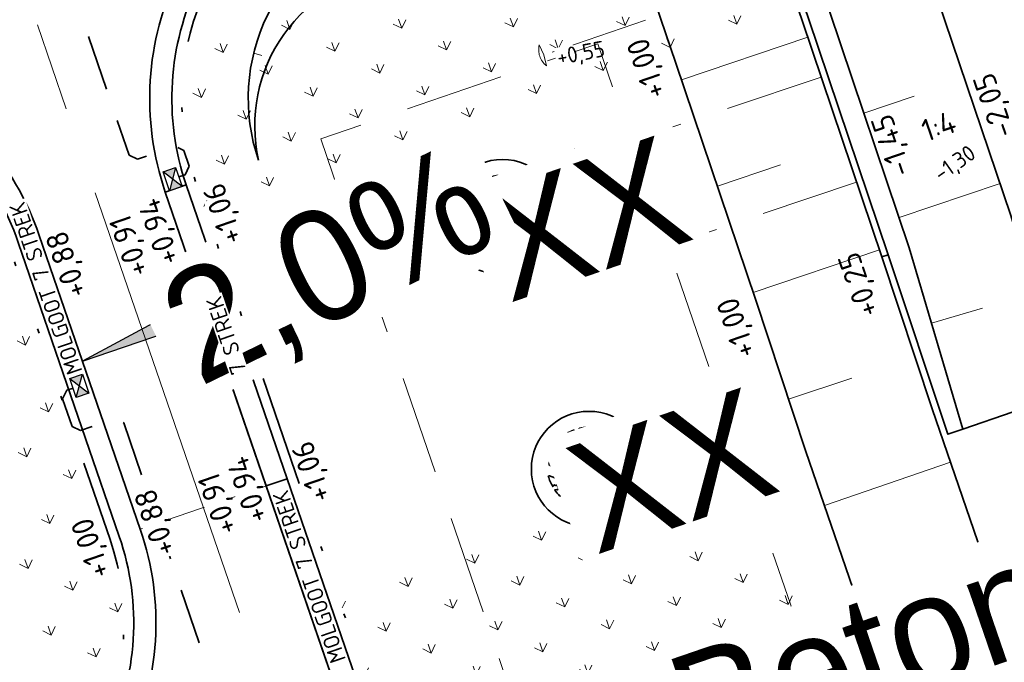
# Model space of a CAD drawing. Header units: metres. Extents: x 264779 to 275389, y 575281 to 580396.
# Tile 126 of 174: x 265456 to 265479, y 576994 to 577009. Entities that reach past the tile are written whole.
import ezdxf
from ezdxf.enums import TextEntityAlignment as Align

# ---------------------------------------------------------------- set-up
doc = ezdxf.new("R2018")
doc.units = ezdxf.units.M
doc.set_wipeout_variables(frame=1)
for name, pattern in [('AM-AS', [16, 10, -2, 2, -2]), ('B-WE-RI-HWA_HUISAANSLUITING_PVC_125-G', [10, 3.25, -0.75, 1.25, -0.75, 1.25, -0.75, 1.25, -0.75]), ('B-WE-RI-HWA_PVC_125-G', [10, 2.25, -1.083333, 2.25, -1.083333, 2.25, -1.083333]), ('B-WE-VH-KANTOPSLUITING_TROTTOIRBAND_RWS_[AFMETINGEN1]-G', [10, 2.5, -1.5, 0, -1.5, 0, -1.5, 0, -1.5, 0, -1.5]), ('HIDDEN', [9.525, 6.35, -3.175])]:
    doc.linetypes.add(name, pattern=pattern)
for name, color, linetype, lineweight in [('B-XX-AL-HOOGTELABEL-T25', 252, 'Continuous', 9), ('N-CO-AM-AS-G', 10, 'AM-AS', 9), ('N-OI-RI-ALGEMEEN-B.O.B.-T25', 7, 'Continuous', 25), ('N-OI-RI-ALGEMEEN-INFORMATIE-T25', 7, 'Continuous', 25), ('N-OI-RI-ALGEMEEN-VERHANG-T25', 7, 'Continuous', 25), ('N-WA-RI-DETAIL1-G', 1, 'HIDDEN', 18), ('N-WE-GK-BESCHOEIING-G', 130, 'B-WE-GK-BESCHOEIING_TYPE_1-G', 35), ('N-WE-GK-BESCHOEIING_ACHTERKANT-G', 130, 'Continuous', 35), ('N-WE-GW-TALUD_KRUIN-G', 3, 'Continuous', 35), ('N-WE-GW-TALUD_TEEN-G', 94, 'Continuous', 35), ('N-WE-GW-TALUDARCERING_KORT-G', 90, 'Continuous', 18), ('N-WE-GW-TALUDARCERING_LANG-G', 60, 'Continuous', 13), ('N-WE-GW-WATERGANG_BODEM-G', 44, 'Continuous', 35), ('N-WE-VH-GOOT_SBS-G', 40, 'Continuous', 35), ('N-WE-VH-KANTOPSLUITING_TROTTOIRBAND_RWS_110-220x250-G', 60, 'B-WE-VH-KANTOPSLUITING_TROTTOIRBAND_RWS_[AFMETINGEN1]-G', 35), ('N-WE-VH-STREKLAGEN_SBS-G', 40, 'Continuous', 35), ('N-WE-VH-VERHARDING_STRAATBAKSTEEN_DIKFORMAAT_KEPER-G', 40, 'Continuous', 35), ('N-XX-AL-HOOGTELABEL-T25-M', 7, 'Continuous', 25), ('X-XX-AL-AANPIJLING-T25', 7, 'Continuous', 25), ('X-XX-AL-T18-1000', 10, 'Continuous', 18), ('X-XX-AL-VERKANTING_ÉÉN_OOR-S', 7, 'Continuous', 25)]:
    doc.layers.add(name, color=color, linetype=linetype, lineweight=lineweight)
for name, color, linetype, lineweight, true_color in [('N-GV-GR-BOOM-S', 7, 'Continuous', 35, 0x00a500), ('N-GV-GR-GRAS_BERMKRUIDENMENGSEL-A', 7, 'Continuous', 18, 0x00a500), ('N-OI-RI-BELUCHTINGSDRAINAGE_PVC_160-G', 3, 'B-WE-RI-DRAINAGE_PVC_160-G', 35, 0x00ff00), ('N-OI-RI-HWA_BETON_500-G', 150, 'B-WE-RI-HWA_PVC_125-G', 35, 0x007fff), ('N-OI-RI-HWA_KOLKAANSLUITING_PVC_160-G', 150, 'B-WE-RI-HWA_HUISAANSLUITING_PVC_125-G', 35, 0x007fff), ('N-WE-RI-HWA_KOLK-S', 150, 'Continuous', 25, 0x007fff)]:
    doc.layers.add(name, color=color, linetype=linetype, lineweight=lineweight, true_color=true_color)
doc.layers.add('X-XX-AL-HULPLAAG-G', color=6, linetype='Continuous', lineweight=18, plot=False)
doc.styles.add('NLCS-ISO-ANNOTATIVE-T18', font='NLCS-ISO.ttf', dxfattribs={"height": 1.8})
doc.styles.add('NLCS-ISO-ANNOTATIVE-T25', font='NLCS-ISO.ttf', dxfattribs={"height": 2.5})
doc.styles.add('NLCS-ISO-M1000-T25', font='NLCS-ISO.ttf', dxfattribs={"height": 2.5})
doc.styles.get("Standard").update_dxf_attribs({"font": 'arial.ttf'})
doc.linetypes.add('B-WE-GK-BESCHOEIING_TYPE_1-G', pattern='A,7.5,[151,NLCS.shx,S=2,R=0,X=-0.25,Y=0.6],2.5', length=10)
doc.linetypes.add('B-WE-RI-DRAINAGE_PVC_160-G', pattern='A,10.25,-3,[160,NLCS.shx,S=0.25,R=0,X=0,Y=0],-3.5,["o",Standard,S=1,R=0,X=-0.35,Y=-0.35],-3.25', length=20)
doc.dimstyles.new('NLCS-ANNOTATIVE-T25-SCHRAP', dxfattribs={"dimtxt": 2.5, "dimasz": 1.4, "dimexe": 2, "dimexo": 2, "dimgap": 0.7, "dimtad": 1, "dimzin": 0, "dimtxsty": 'NLCS-ISO-ANNOTATIVE-T25', "dimblk": 'OBLIQUE', "dimcen": 2.5, "dimdle": 2, "dimclrd": 256, "dimclre": 256, "dimclrt": 256, "dimadec": 1, "dimazin": 0, "dimtfac": 1, "dimtofl": 0, "dimtmove": 1, "dimatfit": 0, "dimldrblk": 'OBLIQUE', "dimfxl": 2, "dimfxlon": 1, "dimtfillclr": 256, "dimtolj": 1, "dimtzin": 0, "dimlwd": 18, "dimlwe": 18, "dimarcsym": 0})
pattern_1 = [(109.0885258, (229946.4539, 679547.0011), (-1.011904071, 0.491604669), [0.2109375, -1.380052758]), (64.0885258, (229946.4539, 679547.0011), (-1.011904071, 0.491604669), [0.2109375, -0.9140625]), (154.0885258, (229946.4539, 679547.0011), (-0.491604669, -1.011904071), [0.2109375, -0.9140625])]

# ---------------------------------------------------------------- blocks, each defined once
blk = doc.blocks.new('*U171')
h = blk.add_hatch(color=256)
h.dxf.hatch_style = 1
h.paths.add_polyline_path([(-14.19, -4.87), (0, 0), (-0.81, 2.36)])
at = {"flags": 128}
blk.add_lwpolyline([(-14.19, -4.87), (0, 0), (-0.81, 2.36), (-14.19, -4.87)], dxfattribs=at)
at = {"lineweight": 30, "flags": 2}
blk.add_attdef('HELLING', text='', height=2.5, rotation=25.9534, dxfattribs=at).set_placement((-6.5, 3.45), align=Align.TOP_RIGHT)
blk = doc.blocks.new('_Oblique')
at = {"color": 0, "linetype": 'ByBlock', "lineweight": -2}
blk.add_line((-0.5, -0.5), (0.5, 0.5), dxfattribs=at)
blk = doc.blocks.new('*D67')
at = {"layer": 'Defpoints', "color": 0, "transparency": 16777216}
for p in [(265461.459, 577011.047), (265465.902, 577007.015)]:
    blk.add_point(p, dxfattribs=at)
at = {"layer": 'X-XX-AL-AANPIJLING-T25', "lineweight": 18, "transparency": 16777216}
blk.add_line((265463.322, 577009.356), (265461.459, 577011.047), dxfattribs=at)
at = {"layer": 'X-XX-AL-AANPIJLING-T25', "lineweight": 18, "transparency": 16777216, "xscale": 0.28, "yscale": 0.28, "zscale": 0.28, "rotation": 137.7829526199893}
blk.add_blockref('_Oblique', (265461.459, 577011.047), dxfattribs=at)
at = {"layer": 'X-XX-AL-AANPIJLING-T25', "transparency": 16777216, "insert": (265462.949, 577010.288), "char_height": 0.5, "attachment_point": 5, "rotation": 317.783, "style": 'NLCS-ISO-ANNOTATIVE-T25', "bg_fill": 3, "box_fill_scale": 1.1, "bg_fill_color": 256, "bg_fill_true_color": 13158600, "bg_fill_transparency": 0}
blk.add_mtext('\\A1;R6,00', dxfattribs=at)
blk = doc.blocks.new('*D71')
at = {"layer": 'Defpoints', "color": 0, "transparency": 16777216}
for p in [(265453.043, 576995.198), (265457.364, 576991.035)]:
    blk.add_point(p, dxfattribs=at)
at = {"layer": 'X-XX-AL-AANPIJLING-T25', "lineweight": 18, "transparency": 16777216}
blk.add_line((265455.661, 576992.676), (265457.364, 576991.035), dxfattribs=at)
at = {"layer": 'X-XX-AL-AANPIJLING-T25', "lineweight": 18, "transparency": 16777216, "xscale": 0.28, "yscale": 0.28, "zscale": 0.28, "rotation": 316.0656423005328}
blk.add_blockref('_Oblique', (265457.364, 576991.035), dxfattribs=at)
at = {"layer": 'X-XX-AL-AANPIJLING-T25', "transparency": 16777216, "insert": (265456.616, 576992.366), "char_height": 0.5, "attachment_point": 5, "rotation": 316.0656, "style": 'NLCS-ISO-ANNOTATIVE-T25', "bg_fill": 3, "box_fill_scale": 1.1, "bg_fill_color": 256, "bg_fill_true_color": 13158600, "bg_fill_transparency": 0}
blk.add_mtext('\\A1;R6,00', dxfattribs=at)
blk = doc.blocks.new('*U97')
blk.add_wipeout([(-1.125, 0.75), (1.125, 0.75), (1.125, -0.75), (-1.125, -0.75)])
h = blk.add_hatch(color=256)
h.dxf.hatch_style = 1
h.paths.add_polyline_path([(0, 0), (-1.125, 0.75), (-1.125, -0.75)])
h.paths.add_polyline_path([(1.125, -0.75), (1.125, 0.75), (0, 0)])
for p, q in [((-1.125, -0.75), (1.125, 0.75)), ((1.125, -0.75), (-1.125, 0.75))]:
    blk.add_line(p, q)
at = {"flags": 128}
blk.add_lwpolyline([(-1.125, -0.75), (1.125, -0.75), (1.125, 0.75), (-1.125, 0.75)], close=True, dxfattribs=at)
blk = doc.blocks.new('BOOM')
blk.add_lwpolyline([(0.4, 4.34), (0.41, 4.35), (0.41, 4.36), (0.42, 4.37), (0.43, 4.38), (0.44, 4.38), (0.44, 4.39), (0.45, 4.4), (0.46, 4.41), (0.46, 4.42), (0.47, 4.43), (0.47, 4.44), (0.48, 4.46), (0.48, 4.48), (0.47, 4.5), (0.47, 4.53), (0.44, 4.64, -0.52938), (0.49, 4.7, -0.087139), (2.05, 4.26, -0.372341), (2.11, 4.12), (2.17, 3.8), (2.01, 3.64), (1.84, 3.67), (1.63, 3.52), (1.71, 3.32), (1.92, 3.25), (2.5, 3.38), (2.64, 3.31), (2.63, 3.18), (2.5, 3.1), (2.38, 2.71), (2.53, 2.46), (2.92, 3.09, -0.504641), (3.14, 2.89, 0.331948), (3.27, 2.69, 0.282008), (3.68, 2.77), (3.65, 2.75, -0.512156), (3.84, 2.75, -0.16076), (4.7, -0.05), (4.59, -0.16), (4.59, -0.27), (4.48, -0.29), (4.5, -0.4), (4.33, -0.35), (4.28, -0.48), (4.48, -0.61), (4.55, -0.66), (4.66, -0.55, -0.106371), (4, -2.41), (3.42, -2.03), (3.31, -2.1), (3.24, -1.79), (3.03, -1.54), (2.79, -1.55), (2.79, -1.83), (2.61, -2.47), (2.64, -2.59), (2.77, -2.61), (3.62, -2.93, -0.236298), (-0.21, -4.62, 0.159625), (-0.32, -4.4, 0.350802), (-0.29, -4.17, -0.504641), (-0.55, -4.05), (-0.49, -3.84), (-0.6, -3.65), (-0.74, -3.67), (-0.76, -3.82), (-0.87, -3.88), (-1, -3.79), (-1.11, -3.2), (-1.19, -3.12), (-1.4, -3.13), (-1.46, -3.38), (-1.55, -3.41), (-1.63, -3.62), (-1.85, -3.5, 0.733583), (-1.77, -3.66, -0.861625), (-1.72, -3.81, 0.279978), (-1.88, -4.05), (-1.88, -4.06, -0.827056), (-2.04, -4.23, -0.116774), (-3.83, -2.36), (-3.79, -2.35), (-3.76, -2.34), (-3.74, -2.33), (-3.72, -2.32), (-3.71, -2.31), (-3.7, -2.3), (-3.69, -2.29), (-3.47, -2.01), (-3.47, -2), (-3.47, -1.99), (-3.46, -1.99), (-3.46, -1.98), (-3.46, -1.97), (-3.45, -1.96), (-3.45, -1.95), (-3.44, -1.94), (-3.44, -1.92), (-3.43, -1.91), (-3.42, -1.9), (-3.42, -1.88), (-3.41, -1.87), (-3.4, -1.85), (-3.39, -1.84), (-3.39, -1.82), (-3.38, -1.81), (-3.38, -1.79), (-3.38, -1.78), (-3.38, -1.77), (-3.38, -1.76), (-3.38, -1.75), (-3.38, -1.74), (-3.39, -1.73), (-3.4, -1.73), (-3.4, -1.72), (-3.41, -1.72), (-3.42, -1.72), (-3.43, -1.72), (-3.44, -1.72), (-3.45, -1.72), (-3.46, -1.71), (-3.47, -1.71), (-3.48, -1.71), (-3.49, -1.7), (-3.5, -1.69), (-3.52, -1.68), (-3.53, -1.67), (-3.54, -1.67), (-3.55, -1.66), (-3.56, -1.65), (-3.58, -1.64), (-3.59, -1.62), (-3.6, -1.61), (-3.83, -1.87), (-3.84, -1.86), (-3.85, -1.84), (-3.86, -1.83), (-3.87, -1.81), (-3.88, -1.8), (-3.89, -1.79), (-3.91, -1.78), (-3.94, -1.77), (-3.98, -1.78), (-4.04, -1.79), (-4.11, -1.81, -0.040997), (-4.42, -0.95), (-4.26, -0.97), (-4.11, -1.07), (-4.04, -1), (-3.95, -0.85), (-4.03, -0.72), (-3.99, -0.52), (-4.17, -0.51), (-4.29, -0.39), (-4.51, -0.53, -0.05814), (-4.6, 0.76), (-4.47, 0.74), (-3.96, 0.34), (-3.74, 0.41), (-2.88, 0.64), (-2.81, 0.92), (-3.14, 1.05), (-3.19, 1.16), (-3.8, 1.46), (-3.81, 1.63), (-4.02, 1.8), (-4.1, 1.97), (-3.96, 2.19), (-3.65, 2.24), (-3.36, 2.43), (-3.36, 2.62), (-3.54, 2.83), (-3.49, 2.92), (-3.56, 3.05, -0.13428), (-1.53, 4.46, -0.541727), (-1.47, 4.41), (-1.48, 4.28), (-1.48, 4.21), (-1.47, 4.16), (-1.46, 4.12), (-1.44, 4.09), (-1.42, 4.07), (-1.39, 4.05), (-1.37, 4.03), (-1.35, 4.02), (-1.33, 4), (-1.32, 3.99), (-1.3, 3.97), (-1.29, 3.96), (-1.27, 3.95), (-1.26, 3.94), (-1.24, 3.94), (-1.23, 3.94), (-1.21, 3.94), (-1.19, 3.95), (-1.17, 3.96), (-1.15, 3.97), (-1.14, 3.98), (-1.12, 3.99), (-1.1, 4), (-1.08, 4), (-1.06, 4.01), (-1.04, 4.01), (-1.02, 4.01), (-1, 4.02), (-0.98, 4.02), (-0.97, 4.02), (-0.95, 4.03), (-0.94, 4.04), (-0.92, 4.05), (-0.91, 4.06), (-0.9, 4.08), (-0.89, 3.99), (-0.87, 3.96), (-0.77, 3.8), (-0.56, 3.68), (-0.85, 4.16), (-0.85, 4.17), (-0.85, 4.18), (-0.84, 4.2), (-0.84, 4.21), (-0.85, 4.23), (-0.85, 4.24), (-0.86, 4.25), (-0.88, 4.27), (-0.9, 4.28), (-0.92, 4.3), (-0.94, 4.32), (-0.97, 4.35), (-1, 4.38), (-1.03, 4.42), (-1.11, 4.52, -0.543104), (-1.08, 4.59, -0.046766), (-0.22, 4.72, -0.385168), (-0.17, 4.68), (-0.14, 4.5), (-0.13, 4.45), (-0.11, 4.41), (-0.1, 4.38), (-0.08, 4.37), (-0.06, 4.36), (-0.04, 4.36), (-0.03, 4.36), (-0.01, 4.36), (0.01, 4.35), (0.02, 4.35), (0.04, 4.34), (0.06, 4.34), (0.07, 4.33), (0.09, 4.32), (0.1, 4.32), (0.11, 4.31), (0.13, 4.3), (0.14, 4.3), (0.15, 4.29), (0.17, 4.28), (0.18, 4.28), (0.19, 4.27), (0.19, 4.26), (0.2, 4.25), (0.21, 4.24), (0.21, 4.23), (0.22, 4.23), (0.22, 4.22), (0.23, 4.21), (0.23, 4.21), (0.24, 4.2), (0.25, 4.2), (0.26, 4.2), (0.27, 4.21), (0.28, 4.21), (0.29, 4.22), (0.3, 4.22), (0.31, 4.23), (0.32, 4.24), (0.33, 4.26), (0.34, 4.27), (0.35, 4.28), (0.36, 4.3), (0.37, 4.31), (0.38, 4.32), (0.39, 4.33)], format="xyb", close=True)
blk.add_circle((0, 0), 0.138)
at = {"lineweight": 30, "flags": 104}
blk.add_attdef('01', text='', height=1.8, dxfattribs=at).set_placement((-2.45, 3.09), align=Align.TOP_LEFT)
blk = doc.blocks.new('*U195')
at = {"flags": 128}
blk.add_lwpolyline([(0, 0), (85.12, 29.23)], dxfattribs=at)
at = {"layer": 'N-OI-RI-ALGEMEEN-B.O.B.-T25', "lineweight": 30, "ltscale": 0.5, "oblique": 30, "flags": 31}
for tag, p in [('+0,00', (75.67, 25.45)), ('+0,01', (-0.67, 3.43))]:
    blk.add_attdef(tag, text='', height=2.5, rotation=18.9534, dxfattribs=at).set_placement(p, align=Align.TOP_LEFT)
at = {"layer": 'N-OI-RI-ALGEMEEN-INFORMATIE-T25', "lineweight": 30, "ltscale": 0.5, "oblique": 30, "flags": 31}
blk.add_attdef('BETON%%C160', text='', height=2.5, rotation=18.9534, dxfattribs=at).set_placement((42.85, 17.86), align=Align.TOP_RIGHT)
at = {"layer": 'N-OI-RI-ALGEMEEN-VERHANG-T25', "lineweight": 30, "ltscale": 0.5, "oblique": 30, "flags": 31}
blk.add_attdef('1:1000', text='', height=2.5, rotation=18.9534, dxfattribs=at).set_placement((27.85, 9.03), align=Align.TOP_LEFT)

msp = doc.modelspace()

# ---------------------------------------------------------------- hatches: boundary and pattern name
at = {"layer": 'N-GV-GR-GRAS_BERMKRUIDENMENGSEL-A'}
h = msp.add_hatch(dxfattribs=at)
h.set_pattern_fill('AGR-KRUIDEN', color=256, scale=0.5625, pattern_type=2)
h.set_pattern_definition(pattern_1)
edge = h.paths.add_edge_path()
edge.add_line((265474.095, 577008.771), (265472.147, 577014.446))
edge.add_line((265472.147, 577014.446), (265472.161, 577014.451))
edge.add_line((265472.161, 577014.451), (265471.983, 577014.969))
edge.add_line((265471.983, 577014.969), (265470.943, 577017.998))
edge.add_line((265470.943, 577017.998), (265469.346, 577017.449))
edge.add_line((265469.346, 577017.449), (265470.993, 577012.654))
edge.add_line((265470.993, 577012.654), (265467.588, 577011.485))
edge.add_line((265467.588, 577011.485), (265466.906, 577013.471))
edge.add_line((265466.906, 577013.471), (265464.025, 577012.482))
edge.add_arc((265465.902, 577007.015), 5.78, 108.9534, 198.9534)
edge.add_line((265460.436, 577005.138), (265460.76, 577004.192))
edge.add_line((265460.76, 577004.192), (265474.095, 577008.771))
h = msp.add_hatch(dxfattribs=at)
h.set_pattern_fill('AGR-KRUIDEN', color=256, scale=0.5625, pattern_type=2)
h.set_pattern_definition(pattern_1)
h.paths.add_polyline_path([(265449.647, 577007.488), (265455.641, 576990.034, 0.375101), (265458.51, 576997.075), (265456.236, 577003.695, 0.375101)])
h = msp.add_hatch(dxfattribs=at)
h.set_pattern_fill('AGR-KRUIDEN', color=256, scale=0.5625, pattern_type=2)
h.set_pattern_definition(pattern_1)
edge = h.paths.add_edge_path()
edge.add_line((265463.692, 576995.656), (265466.029, 576988.851))
edge.add_line((265466.029, 576988.851), (265464.827, 576988.439))
edge.add_line((265464.827, 576988.439), (265466.055, 576984.864))
edge.add_line((265466.055, 576984.864), (265477.686, 576988.858))
edge.add_line((265477.686, 576988.858), (265475.472, 576995.304))
edge.add_arc((265469.358, 576987.967), 9.55, 50.1946, 126.3881)
h = msp.add_hatch(dxfattribs=at)
h.set_pattern_fill('AGR-KRUIDEN', color=256, scale=0.5625, pattern_type=2)
h.set_pattern_definition(pattern_1)
h.paths.add_polyline_path([(265478.087, 576996.925, 0.103659), (265475.472, 576995.304), (265477.686, 576988.858), (265480.523, 576989.832)])

# ---------------------------------------------------------------- linework, layer by layer
at = {"layer": 'N-CO-AM-AS-G'}
msp.add_lwpolyline([(265380.866, 577012.175), (265447.78, 577035.154), (265463.208, 576990.23), (265396.294, 576967.25)], dxfattribs=at)
at = {"layer": 'N-OI-RI-BELUCHTINGSDRAINAGE_PVC_160-G'}
for centre in [(265467.349, 577004.34), (265469.298, 576998.665)]:
    msp.add_circle(centre, 1.3, dxfattribs=at)
at = {"layer": 'N-WA-RI-DETAIL1-G', "ltscale": 0.35, "flags": 128}
for points in [[(265473.72, 577009.865), (265468.045, 577007.916)], [(265474.525, 577007.498), (265468.839, 577005.582)], [(265475.323, 577005.129), (265469.637, 577003.213)]]:
    msp.add_lwpolyline(points, dxfattribs=at)
msp.add_lwpolyline([(265475.343, 576991.225), (265469.1, 576989.081), (265463.254, 577006.105), (265469.496, 577008.249)], close=True, dxfattribs=at)
for points in [[(265468.177, 577008.226), (265468.282, 577007.997), (265468.339, 577007.753, -0.3)], [(265468.972, 577005.89), (265469.076, 577005.662), (265469.132, 577005.417, -0.3)], [(265469.771, 577003.521), (265469.874, 577003.292), (265469.93, 577003.048, -0.3)]]:
    msp.add_lwpolyline(points, format="xyb", close=True, dxfattribs=at)
at = {"layer": 'N-WE-GK-BESCHOEIING-G', "ltscale": 0.6, "flags": 128}
msp.add_lwpolyline([(265476.033, 577003.492), (265474.237, 577008.82), (265472.289, 577014.495)], dxfattribs=at)
at = {"layer": 'N-WE-GK-BESCHOEIING_ACHTERKANT-G', "flags": 128}
msp.add_lwpolyline([(265476.033, 577003.492), (265475.89, 577003.445), (265474.095, 577008.771), (265472.147, 577014.446), (265472.289, 577014.495)], dxfattribs=at)
at = {"layer": 'N-WE-GW-TALUD_KRUIN-G', "ltscale": 0.99999, "flags": 128}
msp.add_lwpolyline([(265410.079, 576938.197), (265413.092, 576939.204), (265422.226, 576942.234), (265452.668, 576952.51), (265486.289, 576963.811), (265477.686, 576988.858), (265474.182, 576999.06), (265473.045, 577002.494), (265471.254, 577007.808), (265469.748, 577012.227)], dxfattribs=at)
msp.add_lwpolyline([(265461.854, 577005.625, -0.414214), (265464.512, 577011.063), (265467.393, 577012.052)], format="xyb", dxfattribs=at)
at = {"layer": 'N-WE-GW-TALUD_TEEN-G', "ltscale": 0.99999, "flags": 128}
msp.add_lwpolyline([(265480.523, 576989.832), (265477.025, 577000.018), (265475.89, 577003.445), (265474.095, 577008.771), (265472.147, 577014.446), (265472.161, 577014.451), (265471.983, 577014.969), (265469.903, 577021.026), (265469.903, 577021.026), (265469.725, 577021.544), (265469.711, 577021.539), (265467.762, 577027.214), (265463.472, 577039.316), (265461.187, 577046.103), (265449.268, 577081.508), (265373.016, 577055.814), (265359.275, 577051.184), (265331.369, 577041.781), (265350.295, 576985.288), (265350.578, 576984.443), (265351.305, 576982.272)], dxfattribs=at)
msp.add_lwpolyline([(265461.854, 577005.625, -0.444844), (265464.902, 577009.928), (265467.998, 577010.293), (265470.314, 577010.567), (265469.748, 577012.227)], format="xyb", dxfattribs=at)
at = {"layer": 'N-WE-GW-TALUDARCERING_KORT-G'}
for p, q in [((265461.745, 577008.032), (265461.932, 577007.986)), ((265475.484, 577006.687), (265476.621, 577007.07)), ((265472.187, 577005.04), (265473.608, 577005.519)), ((265477.01, 577001.952), (265478.16, 577002.292)), ((265473.79, 577000.242), (265475.215, 577000.713)), ((265475.421, 576995.453), (265476.839, 576995.94))]:
    msp.add_line(p, q, dxfattribs=at)
at = {"layer": 'N-WE-GW-TALUDARCERING_LANG-G'}
for p, q in [((265471.379, 577007.437), (265474.222, 577008.396)), ((265461.854, 577005.625), (265461.854, 577005.625)), ((265476.278, 577004.329), (265478.553, 577005.096)), ((265472.995, 577002.643), (265475.838, 577003.601)), ((265474.599, 576997.845), (265477.436, 576998.82))]:
    msp.add_line(p, q, dxfattribs=at)
at = {"layer": 'N-WE-GW-WATERGANG_BODEM-G', "flags": 128}
msp.add_lwpolyline([(265477.716, 576999.566), (265479.985, 577000.348), (265478.795, 577004.376), (265476.983, 577009.754), (265475.031, 577015.437), (265472.595, 577022.53), (265470.642, 577028.218), (265466.358, 577040.302), (265465.571, 577042.728), (265463.298, 577041.955)], dxfattribs=at)
at = {"layer": 'N-WE-GW-WATERGANG_BODEM-G', "ltscale": 0.6, "flags": 128}
msp.add_lwpolyline([(265470.325, 577021.75), (265468.376, 577027.427), (265464.085, 577039.531), (265463.298, 577041.955), (265462.798, 577041.787), (265463.614, 577039.364), (265467.904, 577027.263), (265469.853, 577021.588), (265472.289, 577014.495), (265474.237, 577008.82), (265476.033, 577003.492), (265477.378, 576999.45), (265477.716, 576999.566), (265476.507, 577003.652), (265474.711, 577008.981), (265472.761, 577014.657)], close=True, dxfattribs=at)
at = {"layer": 'N-WE-VH-GOOT_SBS-G', "flags": 128}
msp.add_lwpolyline([(265404.082, 576971.511), (265455.154, 576989.05, 0.414214), (265459.191, 576997.309), (265456.917, 577003.929, 0.414214), (265448.658, 577007.966), (265397.586, 576990.427, 0.414214), (265393.55, 576982.168), (265395.823, 576975.547, 0.414214)], format="xyb", close=True, dxfattribs=at)
msp.add_lwpolyline([(265448.821, 577007.493), (265397.749, 576989.954, 0.414214), (265394.023, 576982.33), (265396.296, 576975.71, 0.414214), (265403.92, 576971.984), (265454.992, 576989.523, 0.414214), (265458.718, 576997.146), (265456.444, 577003.767, 0.414214), (265448.821, 577007.493)], format="xyb", dxfattribs=at)
at = {"layer": 'N-WE-VH-KANTOPSLUITING_TROTTOIRBAND_RWS_110-220x250-G', "ltscale": 0.99999, "flags": 128}
msp.add_lwpolyline([(265403.848, 576972.192), (265454.921, 576989.731, 0.414214), (265458.51, 576997.075), (265456.236, 577003.695, 0.414214), (265448.892, 577007.285), (265397.82, 576989.746, 0.414214), (265394.231, 576982.402), (265396.504, 576975.781, 0.414214)], format="xyb", close=True, dxfattribs=at)
at = {"layer": 'N-WE-VH-STREKLAGEN_SBS-G', "flags": 128}
msp.add_lwpolyline([(265459.755, 577004.904), (265462.028, 576998.283), (265462.501, 576998.446), (265460.227, 577005.066)], close=True, dxfattribs=at)
at = {"layer": 'N-WE-VH-VERHARDING_STRAATBAKSTEEN_DIKFORMAAT_KEPER-G', "flags": 128}
for points in [[(265367.907, 577042.982), (265383.61, 576997.257, -0.414214), (265379.573, 576988.999), (265354.693, 576980.454), (265356.155, 576976.198), (265381.035, 576984.743, -0.414214), (265389.294, 576980.706), (265403.405, 576939.617), (265407.661, 576941.079), (265401.02, 576960.415, -0.414214), (265405.057, 576968.674), (265465.114, 576989.298), (265459.755, 577004.904, -0.414214), (265463.791, 577013.162), (265466.672, 577014.152), (265465.211, 577018.408), (265462.329, 577017.418, -0.414214), (265454.071, 577021.455), (265448.711, 577037.06), (265388.654, 577016.436, -0.414214), (265380.395, 577020.472), (265372.163, 577044.444)], [(265404.082, 576971.511), (265455.154, 576989.05, 0.414214), (265459.191, 576997.309), (265456.917, 577003.929, 0.414214), (265448.658, 577007.966), (265397.586, 576990.427, 0.414214), (265393.55, 576982.168), (265395.823, 576975.547, 0.414214)]]:
    msp.add_lwpolyline(points, format="xyb", close=True, dxfattribs=at)
at = {"layer": 'X-XX-AL-HULPLAAG-G', "flags": 128}
msp.add_lwpolyline([(265459.191, 576997.309), (265462.501, 576998.446)], dxfattribs=at)

# ---------------------------------------------------------------- block references
at = {"layer": 'N-GV-GR-BOOM-S'}
ref = msp.add_blockref('BOOM', (265467.349, 577004.34), dxfattribs=dict(at, xscale=0.2, yscale=0.2, zscale=0.2, rotation=19.0885257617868))
lines = msp.add_mtext('XX', dxfattribs={"layer": '0', "insert": (265466.685, 577004.765), "char_height": 2.5, "attachment_point": 1, "rotation": 19.0885, "bg_fill": 3, "box_fill_scale": 1.125, "bg_fill_color": 256, "bg_fill_transparency": 0})
ref.add_attrib('01', '', (265466.685, 577004.765)).embed_mtext(lines)
ref = msp.add_blockref('BOOM', (265469.298, 576998.665), dxfattribs=dict(at, xscale=0.2, yscale=0.2, zscale=0.2, rotation=19.0885257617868))
lines = msp.add_mtext('XX', dxfattribs={"layer": '0', "insert": (265468.633, 576999.09), "char_height": 2.5, "attachment_point": 1, "rotation": 19.0885, "bg_fill": 3, "box_fill_scale": 1.125, "bg_fill_color": 256, "bg_fill_transparency": 0})
ref.add_attrib('01', '', (265468.633, 576999.09)).embed_mtext(lines)
ref = msp.add_blockref('BOOM', (265471.247, 576992.991), dxfattribs=dict(at, xscale=0.2, yscale=0.2, zscale=0.2, rotation=19.0885257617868))
lines = msp.add_mtext('XX', dxfattribs={"layer": '0', "insert": (265470.582, 576993.415), "char_height": 2.5, "attachment_point": 1, "rotation": 19.0885, "bg_fill": 3, "box_fill_scale": 1.125, "bg_fill_color": 256, "bg_fill_transparency": 0})
ref.add_attrib('01', '', (265470.582, 576993.415)).embed_mtext(lines)
at = {"layer": 'X-XX-AL-VERKANTING_ÉÉN_OOR-S'}
ref = msp.add_blockref('*U171', (265460.729, 577002.066), dxfattribs=dict(at, xscale=0.2, yscale=0.2, zscale=0.2))
lines = msp.add_mtext('2,0%', dxfattribs={"layer": '0', "insert": (265459.429, 577002.756), "char_height": 2.5, "attachment_point": 1, "rotation": 25.9534, "bg_fill": 3, "box_fill_scale": 1.15, "bg_fill_color": 256, "bg_fill_transparency": 0})
ref.add_attrib('HELLING', '', (265459.429, 577002.756)).embed_mtext(lines)

# ---------------------------------------------------------------- next in the draw order: block references
at = {"layer": 'N-WE-RI-HWA_KOLK-S', "xscale": -0.2, "yscale": 0.2, "zscale": 0.2, "rotation": 288.9533991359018}
msp.add_blockref('*U97', (265457.818, 577000.538), dxfattribs=at)

# ---------------------------------------------------------------- next in the draw order: texts
at = {"layer": 'B-XX-AL-HOOGTELABEL-T25', "char_height": 0.36, "width": 0.36, "attachment_point": 1, "style": 'NLCS-ISO-ANNOTATIVE-T25', "bg_fill": 3, "box_fill_scale": 1.1, "bg_fill_color": 256, "bg_fill_transparency": 0}
for s, insert, rotation in [('+0,55', (265468.543, 577008.116), 10.9987), ('-1,30', (265477.015, 577005.42), 34.8805)]:
    msp.add_mtext(s, dxfattribs=dict(at, insert=insert, rotation=rotation))
at = {"layer": 'N-XX-AL-HOOGTELABEL-T25-M', "char_height": 0.5, "width": 1.04288, "attachment_point": 1, "rotation": 108.9534, "style": 'NLCS-ISO-M1000-T25', "bg_fill": 3, "box_fill_scale": 1.1, "bg_fill_color": 256, "bg_fill_transparency": 0}
for s, insert in [('+1,00', (265470.573, 577006.948)), ('-2,05', (265478.408, 577006.065)), ('-1,45', (265476.092, 577005.188)), ('+0,91', (265458.928, 577002.939)), ('+0,25', (265475.367, 577002.028)), ('+1,00', (265472.596, 577001.103))]:
    msp.add_mtext(s, dxfattribs=dict(at, insert=insert))
at = {"layer": 'X-XX-AL-T18-1000', "insert": (265457.063, 577002.735), "char_height": 0.36, "width": 4.0716, "attachment_point": 5, "rotation": 108.9534, "style": 'NLCS-ISO-ANNOTATIVE-T18', "bg_fill": 3, "box_fill_scale": 1.1, "bg_fill_color": 256, "bg_fill_transparency": 0}
msp.add_mtext('MOLGOOT 7 STREK', dxfattribs=at)

# ---------------------------------------------------------------- next in the draw order: dimensions: what is measured, and where the dimension line sits
at = {"layer": 'X-XX-AL-AANPIJLING-T25'}
for center, mpoint, picture, middle in [((265465.902, 577007.015), (265461.459, 577011.047), '*D67', (265462.654, 577009.962)), ((265453.043, 576995.198), (265457.364, 576991.035), '*D71', (265456.311, 576992.049))]:
    dim = msp.add_radius_dim(center=center, mpoint=mpoint, dimstyle='NLCS-ANNOTATIVE-T25-SCHRAP', override={"dimtfill": 1}, dxfattribs=at)
    dim.commit()
    dim.dimension.update_dxf_attribs({"geometry": picture, "text_midpoint": middle, "dimtype": 164})

# ---------------------------------------------------------------- next in the draw order: linework, layer by layer
at = {"layer": 'N-OI-RI-HWA_KOLKAANSLUITING_PVC_160-G', "flags": 128}
msp.add_lwpolyline([(265461.818, 576990.968), (265458.817, 576999.706), (265458.626, 576999.8), (265457.846, 576999.532), (265457.655, 576999.625), (265457.441, 577000.25), (265457.534, 577000.44), (265457.676, 577000.489)], dxfattribs=at)
at = {"layer": 'N-WE-VH-GOOT_SBS-G', "flags": 128}
msp.add_lwpolyline([(265460.227, 577005.066), (265460.227, 577005.066, -0.414214), (265463.953, 577012.69), (265466.835, 577013.679), (265466.672, 577014.152), (265463.791, 577013.162, 0.414214), (265459.755, 577004.904)], format="xyb", close=True, dxfattribs=at)
at = {"layer": 'N-WE-VH-KANTOPSLUITING_TROTTOIRBAND_RWS_110-220x250-G', "ltscale": 0.99999, "flags": 128}
msp.add_lwpolyline([(265465.679, 576988.731), (265466.029, 576988.851), (265460.436, 577005.138, -0.414214), (265464.025, 577012.482), (265466.906, 577013.471)], format="xyb", dxfattribs=at)

# ---------------------------------------------------------------- next in the draw order: texts
at = {"layer": 'N-XX-AL-HOOGTELABEL-T25-M', "char_height": 0.5, "attachment_point": 1, "style": 'NLCS-ISO-M1000-T25', "bg_fill": 3, "box_fill_scale": 1.1, "bg_fill_color": 256, "bg_fill_transparency": 0}
for s, insert, width, rotation in [('1:4', (265476.734, 577006.505), 0.7048, 18.9534), ('+0,88', (265457.535, 577002.46), 1.04288, 108.9534)]:
    msp.add_mtext(s, dxfattribs=dict(at, insert=insert, width=width, rotation=rotation))

# ---------------------------------------------------------------- next in the draw order: block references
at = {"layer": 'N-WE-RI-HWA_KOLK-S', "xscale": -0.2, "yscale": 0.2000000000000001, "zscale": 0.2000000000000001, "rotation": 108.9533991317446}
msp.add_blockref('*U97', (265459.918, 577005.198), dxfattribs=at)

# ---------------------------------------------------------------- next in the draw order: texts
at = {"layer": 'N-XX-AL-HOOGTELABEL-T25-M', "insert": (265461.032, 577003.667), "char_height": 0.5, "width": 1.04288, "attachment_point": 1, "rotation": 108.9534, "style": 'NLCS-ISO-M1000-T25', "bg_fill": 3, "box_fill_scale": 1.1, "bg_fill_color": 256, "bg_fill_transparency": 0}
msp.add_mtext('+1,06', dxfattribs=at)
at = {"layer": 'X-XX-AL-T18-1000', "char_height": 0.36, "attachment_point": 5, "rotation": 108.9534, "style": 'NLCS-ISO-ANNOTATIVE-T18', "bg_fill": 3, "box_fill_scale": 1.1, "bg_fill_color": 256, "bg_fill_transparency": 0}
for s, insert, width in [('7 STREK', (265461.128, 577001.675), 1.8396), ('MOLGOOT 7 STREK', (265462.995, 576996.236), 4.0716)]:
    msp.add_mtext(s, dxfattribs=dict(at, insert=insert, width=width))

# ---------------------------------------------------------------- next in the draw order: linework, layer by layer
at = {"layer": 'N-OI-RI-HWA_KOLKAANSLUITING_PVC_160-G', "flags": 128}
msp.add_lwpolyline([(265456.074, 577014.083), (265458.939, 577005.739), (265459.13, 577005.646), (265459.981, 577005.938), (265460.171, 577005.845), (265460.295, 577005.486), (265460.202, 577005.295), (265460.06, 577005.246)], dxfattribs=at)
at = {"layer": 'N-WE-VH-GOOT_SBS-G', "flags": 128}
msp.add_lwpolyline([(265462.028, 576998.283), (265465.114, 576989.298), (265405.057, 576968.674, 0.414214), (265401.02, 576960.415), (265407.661, 576941.079), (265408.133, 576941.241), (265401.493, 576960.577, -0.414214), (265405.219, 576968.201), (265465.749, 576988.988), (265462.501, 576998.446)], format="xyb", close=True, dxfattribs=at)

# ---------------------------------------------------------------- next in the draw order: block references
at = {"layer": 'N-OI-RI-HWA_BETON_500-G'}
ref = msp.add_blockref('*U195', (265462.326, 576990.72), dxfattribs=dict(at, xscale=0.2, yscale=0.2, zscale=0.2))
lines = msp.add_mtext('-1,40', dxfattribs={"layer": 'N-OI-RI-ALGEMEEN-B.O.B.-T25', "ltscale": 0.5, "insert": (265477.46, 576995.81), "char_height": 2.5, "attachment_point": 1, "rotation": 18.9534, "bg_fill": 3, "box_fill_scale": 1.1, "bg_fill_color": 256, "bg_fill_transparency": 0})
ref.add_attrib('+0,00', '', (265477.46, 576995.81)).embed_mtext(lines)
lines = msp.add_mtext('Beton %%C500', dxfattribs={"layer": 'N-OI-RI-ALGEMEEN-INFORMATIE-T25', "ltscale": 0.5, "insert": (265470.897, 576994.292), "char_height": 2.5, "attachment_point": 1, "rotation": 18.9534, "bg_fill": 3, "box_fill_scale": 1.1, "bg_fill_color": 256, "bg_fill_transparency": 0})
ref.add_attrib('BETON%%C160', '', (265470.897, 576994.292)).embed_mtext(lines)

# ---------------------------------------------------------------- next in the draw order: texts
at = {"layer": 'N-XX-AL-HOOGTELABEL-T25-M', "insert": (265459.615, 577003.201), "char_height": 0.5, "width": 1.04288, "attachment_point": 1, "rotation": 108.9534, "style": 'NLCS-ISO-M1000-T25', "bg_fill": 3, "box_fill_scale": 1.1, "bg_fill_color": 256, "bg_fill_transparency": 0}
msp.add_mtext('+0,94', dxfattribs=at)

# ---------------------------------------------------------------- next in the draw order: texts
at = {"layer": 'N-XX-AL-HOOGTELABEL-T25-M', "char_height": 0.5, "width": 1.04288, "attachment_point": 1, "rotation": 108.9534, "style": 'NLCS-ISO-M1000-T25', "bg_fill": 3, "box_fill_scale": 1.1, "bg_fill_color": 256, "bg_fill_transparency": 0}
for s, insert in [('+1,06', (265463.028, 576997.855)), ('+0,91', (265460.924, 576997.127)), ('+0,88', (265459.531, 576996.648)), ('+1,00', (265458.058, 576996.138))]:
    msp.add_mtext(s, dxfattribs=dict(at, insert=insert))

# ---------------------------------------------------------------- next in the draw order: texts
at = {"layer": 'N-XX-AL-HOOGTELABEL-T25-M', "insert": (265461.611, 576997.389), "char_height": 0.5, "width": 1.04288, "attachment_point": 1, "rotation": 108.9534, "style": 'NLCS-ISO-M1000-T25', "bg_fill": 3, "box_fill_scale": 1.1, "bg_fill_color": 256, "bg_fill_transparency": 0}
msp.add_mtext('+0,94', dxfattribs=at)

doc.saveas('drawing.dxf')
